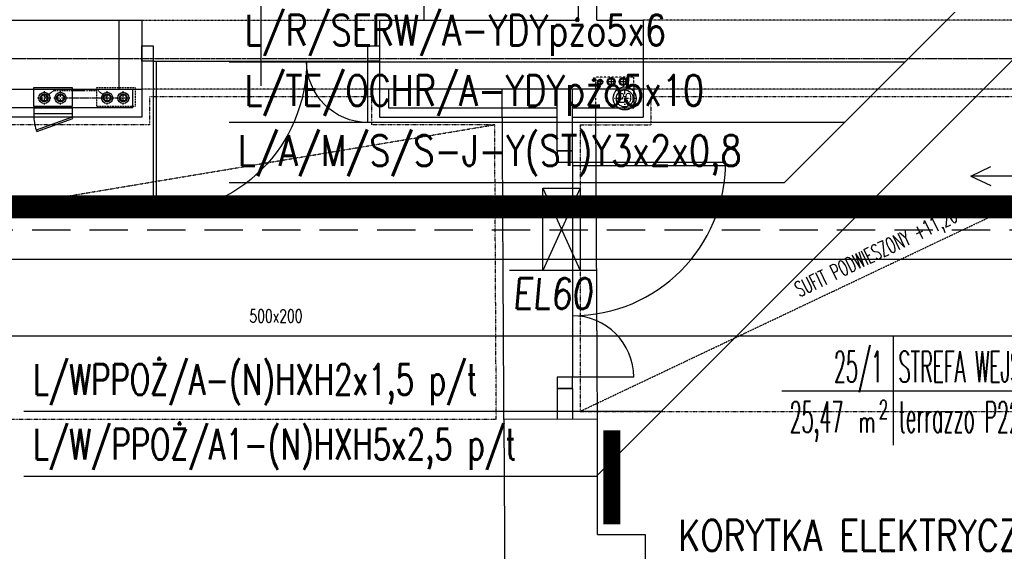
# Model space of a CAD drawing. Header units: inches. Extents: x -145354 to -97635, y 38777 to 78670.
# Tile 122 of 231: x -140333 to -139691, y 50735 to 51082. Entities that reach past the tile are written whole.
import ezdxf
from ezdxf.enums import TextEntityAlignment as Align

# ---------------------------------------------------------------- set-up
doc = ezdxf.new("R2010")
doc.units = ezdxf.units.IN
doc.header["$MEASUREMENT"] = 0
for name, pattern in [('00-inst$0$DASHDOT', [1, 0.5, -0.25, 0, -0.25]), ('CENTER', [2, 1.25, -0.25, 0.25, -0.25]), ('DASHDOT', [1, 0.5, -0.25, 0, -0.25]), ('DASHED', [0.75, 0.5, -0.25]), ('DASHED2', [0.375, 0.25, -0.125]), ('DIVIDE', [31.75, 12.7, -6.35, 0, -6.35, 0, -6.35])]:
    doc.linetypes.add(name, pattern=pattern)
doc.layers.get('0').update_dxf_attribs({"color": 101})
doc.layers.add('B-co-rury powrót', color=170, linetype='DASHED', lineweight=30)
doc.layers.add('B-co-rury zasilenie', color=240, linetype='DASHDOT', lineweight=30)
for name, color, linetype in [('Drz---drzwi', 5, 'Continuous'), ('E-OPIS_POM', 6, 'Continuous'), ('E35', 6, 'Continuous'), ('E50', 3, 'Continuous'), ('E50_kor', 3, 'Continuous'), ('E90_kor', 6, 'Continuous'), ('Ins-kan', 54, 'Continuous'), ('Ins-went', 141, 'Continuous'), ('Ins-wod', 152, 'Continuous'), ('Mco-piony', 10, 'Continuous'), ('Mwk-odnośniki', 8, 'Continuous'), ('Os-osie glowne', 8, 'CENTER'), ('piony_K_nr', 240, 'Continuous'), ('Sc-cegla pelna', 32, 'Continuous'), ('Sc-cegla pustak', 42, 'Continuous'), ('Sc-gk', 120, 'Continuous'), ('Sc-nad', 5, 'DASHED2'), ('Sc-nadproza kon', 5, 'DASHED2'), ('Suf-widok', 8, 'Continuous'), ('W-otwor-strop', 126, 'Continuous'), ('Wyp-grzejniki', 56, 'Continuous'), ('Wyp-meble', 155, 'Continuous')]:
    doc.layers.add(name, color=color, linetype=linetype)
doc.styles.add('KA wymiar', font='romans.shx', dxfattribs={"width": 0.6})
doc.styles.add('ROMANS', font='romans', dxfattribs={"width": 0.85})
doc.styles.add('tab-bud$0$ROMANS', font='romans', dxfattribs={"width": 0.7})
doc.styles.add('TYTUL2', font='ARIAL.TTF')

# ---------------------------------------------------------------- blocks, each defined once
blk = doc.blocks.new('pow')
for p, q in [((0, 0.5229), (0, -0.5229)), ((-1.0753, 0), (1.7797, 0))]:
    blk.add_line(p, q)
at = {"style": 'KA wymiar', "width": 0.6}
for s, height, p in [('2', 0.18, (-0.1392, -0.2698)), ('m', 0.21, (-0.3332, -0.401))]:
    blk.add_text(s, height=height, dxfattribs=at).set_placement(p)
at = {"style": 'KA wymiar'}
for tag, width, p in [('01', 0.7, (-0.1311, 0.0844)), ('000.00', 0.6, (-0.3636, -0.401))]:
    blk.add_attdef(tag, text='', height=0.3, dxfattribs=dict(at, width=width)).set_placement(p, align=Align.RIGHT)
blk.add_attdef('POMIESZCZENIE', (0.0709, 0.0844), '', height=0.3, dxfattribs=at)
at = {"style": 'KA wymiar', "width": 0.8}
blk.add_attdef('POSADZKA', (0.0709, -0.401), '', height=0.3, dxfattribs=at)
blk = doc.blocks.new('g2')
at = {"layer": 'E35'}
blk.add_line((15, 19.27), (-15, 19.27), dxfattribs=at)
blk.add_arc((0, 34.27), 15, 150, 30, dxfattribs=at)
at = {"layer": 'E50'}
blk.add_line((0, 19.27), (0, 0), dxfattribs=at)
blk = doc.blocks.new('_DKGJHF')
at = {"ltscale": 7}
for p, q in [((-21.08, -77), (35.92, -77)), ((-5, -147.5), (-105, -147.5)), ((-5, -145.5), (-104.98, -145.5))]:
    blk.add_line(p, q, dxfattribs=at)
for points in [[(5, -7.5), (5, 0), (-5, 0), (-5, -7.5)], [(5, -155), (5, -147.5), (-5, -147.5), (-5, -155)]]:
    blk.add_lwpolyline(points, close=True, dxfattribs=at)
for points in [[(-45, -7.5), (-5, -7.5)], [(-5, -147.5), (-5, -7.5)]]:
    blk.add_lwpolyline(points, dxfattribs=at)
for centre, radius, start, end in [((-5, -7.5), 40, 180, 270), ((-5, -147.5), 100, 90, 180)]:
    blk.add_arc(centre, radius, start, end)
blk = doc.blocks.new('_gslkflhklgj')
at = {"linetype": '00-inst$0$DASHDOT', "ltscale": 5}
for p, q in [((0, -7.5), (0, 7.5)), ((7.5, 0), (-7.5, 0))]:
    blk.add_line(p, q, dxfattribs=at)
for radius in [7.5, 5.5]:
    blk.add_circle((0, 0), radius)
blk = doc.blocks.new('pco')
at = {"layer": 'Mco-piony', "color": 9, "linetype": 'DASHDOT', "ltscale": 3}
for p, q in [((-2599.38, -14.34), (-2610.28, -14.34)), ((-2604.83, -19.79), (-2604.83, -8.89))]:
    blk.add_line(p, q, dxfattribs=at)
at = {"layer": 'Mco-piony', "color": 9}
blk.add_circle((-2604.83, -14.34), 4.53, dxfattribs=at)
at = {"layer": 'Mco-piony'}
blk.add_circle((-2604.83, -14.34), 3.2, dxfattribs=at)
at = {"layer": 'Mco-piony', "color": 8}
blk.add_circle((-2604.83, -14.34), 2.6, dxfattribs=at)
blk = doc.blocks.new('rewizja')
at = {"layer": 'Wyp-meble'}
for p, q in [((-25, 6), (-25, 0)), ((-25, 6), (0, 6)), ((-25, 4), (-25, 2)), ((0, 2), (-25, 2)), ((0, 6), (0, 0)), ((0, 0), (-25, 0))]:
    blk.add_line(p, q, dxfattribs=at)
blk.add_lwpolyline([(-23.15, -9.49), (0.34, -0.94), (0, 0), (-23.49, -8.55)], close=True, dxfattribs=at)
blk.add_arc((0, 0), 25, 180, 202.29244, dxfattribs=at)
blk = doc.blocks.new('pion_woda')
at = {"layer": 'Ins-wod'}
for p, q in [((3, 0), (-3, 0)), ((0, 3), (0, -3))]:
    blk.add_line(p, q, dxfattribs=at)
for centre, radius in [((0, 0.02), 2.55), ((0, 0), 2)]:
    blk.add_circle(centre, radius, dxfattribs=at)
blk = doc.blocks.new('pion_mały')
at = {"layer": 'Ins-wod'}
for p, q in [((0, 2.08), (0, -2.12)), ((2.1, -0.02), (-2.1, -0.02))]:
    blk.add_line(p, q, dxfattribs=at)
for centre, radius in [((0, 0), 1.79), ((0, -0.02), 1.4)]:
    blk.add_circle(centre, radius, dxfattribs=at)
blk = doc.blocks.new('WW_piony')
for name, p in [('pion_mały', (0, 0)), ('pion_woda', (7.18, 0.12)), ('pion_woda', (14.93, 0.15))]:
    blk.add_blockref(name, p)

msp = doc.modelspace()

# ---------------------------------------------------------------- linework, layer by layer
at = {"layer": 'B-co-rury powrót'}
msp.add_line((-140303.87, 51030.99, 0), (-140262.91, 51030.99, 0), dxfattribs=at)
at = {"layer": 'B-co-rury zasilenie'}
for p, q in [((-140316.96, 51030.99, 0), (-140310.77, 51035.82, 0)), ((-140310.77, 51035.82, 0), (-140282, 51035.82, 0)), ((-140282, 51035.82, 0), (-140276, 51030.99, 0))]:
    msp.add_line(p, q, dxfattribs=at)
at = {"layer": 'E35'}
for p, q in [((-139230, 51580), (-139834.3, 50975.7)), ((-139605.94, 51135.31), (-139956.98, 50784.27)), ((-139755.8, 51054.2), (-140196.45, 51054.2)), ((-139795.05, 51014.95), (-140196.45, 51014.95)), ((-139834.3, 50975.7), (-140196.45, 50975.7)), ((-139991.78, 50972.25), (-139967.54, 50918.52)), ((-139967.54, 50972.13), (-139991.78, 50918.52)), ((-139914.73, 50826.51), (-140330.3, 50826.51)), ((-139956.98, 50784.27), (-140330.3, 50784.27))]:
    msp.add_line(p, q, dxfattribs=at)
msp.add_lwpolyline([(-139991.78, 50972.25), (-139967.54, 50972.13), (-139967.54, 50918.52), (-139991.78, 50918.52)], close=True, dxfattribs=at)
at = {"layer": 'E50_kor', "linetype": 'DASHED2', "ltscale": 100}
msp.add_line((-142162.47, 50945), (-139312.33, 50945), dxfattribs=at)
at = {"layer": 'E50_kor', "const_width": 15}
msp.add_lwpolyline([(-142147.47, 50960), (-139297.33, 50960)], dxfattribs=at)
at = {"layer": 'E90_kor', "ltscale": 15}
for q in [(-139699.58, 50986.3), (-139699.58, 50973.82)]:
    msp.add_line((-139712.74, 50980.06), q, dxfattribs=at)
msp.add_lwpolyline([(-139603.4, 50980.06), (-139623.72, 50980.06), (-139623.72, 50940.65), (-139655.34, 50940.65), (-139655.34, 50980.06), (-139712.74, 50980.06)], dxfattribs=at)
at = {"layer": 'Ins-went'}
for p, q in [((-142054.71, 50925.84), (-139571.61, 50925.84)), ((-142049.71, 50925.84), (-139897.31, 50925.84)), ((-142054.71, 50875.84), (-139571.61, 50875.84)), ((-142049.71, 50875.84), (-139897.31, 50875.84))]:
    msp.add_line(p, q, dxfattribs=at)
at = {"layer": 'Mwk-odnośniki', "linetype": 'Continuous'}
msp.add_lwpolyline([(-140298.53, 51025.49), (-140298.53, 51037.47), (-140323.98, 51037.47), (-140323.98, 51025.49)], close=True, dxfattribs=at)
at = {"layer": 'Mwk-odnośniki', "linetype": 'DASHED', "ltscale": 0.3}
msp.add_lwpolyline([(-140257.57, 51025.49), (-140257.57, 51037.47), (-140283.01, 51037.47), (-140283.01, 51025.49)], close=True, dxfattribs=at)
at = {"layer": 'Os-osie glowne'}
msp.add_lwpolyline([(-143318.47, 51056.7), (-138010.88, 51056.7)], dxfattribs=at)
at = {"layer": 'Sc-cegla pelna'}
for p, q in [((-140492.44, 51081.7), (-140319.44, 51081.63)), ((-140319.44, 51081.7), (-140268.44, 51081.7)), ((-140268.44, 51081.7), (-140268.44, 51036.7)), ((-140098.44, 51081.7), (-140098.44, 51036.7)), ((-139956.5, 51081.7), (-139926.41, 51081.7)), ((-140353.65, 51036.7), (-140268.44, 51036.7)), ((-139956.17, 50746.4), (-139956.17, 50821.7)), ((-139956.17, 50746.4), (-139925.17, 50746.4)), ((-139925.17, 50746.4), (-139925.17, 50696.4))]:
    msp.add_line(p, q, dxfattribs=at)
for points in [[(-140098.44, 51081.7), (-139968.44, 51081.63), (-139968.44, 51591.7)], [(-139956.5, 51081.7), (-139956.5, 51279.7)], [(-139926.41, 51081.7), (-139926.41, 51036.7), (-140098.44, 51036.7)], [(-139956.17, 50821.7), (-140017.17, 50821.36)], [(-140017.17, 50821.7), (-140015.29, 50481.67)]]:
    msp.add_lwpolyline(points, dxfattribs=at)
at = {"layer": 'Sc-cegla pustak'}
for p, q in [((-140268.44, 51081.7), (-140253.44, 51081.7)), ((-140253.44, 51081.7), (-140253.44, 51036.7)), ((-140268.44, 51036.7), (-140253.44, 51036.7)), ((-139982.54, 50996.52), (-139982.54, 51036.7)), ((-139972.54, 50996.52), (-139972.54, 51036.7)), ((-139982.54, 50996.52), (-139972.54, 50996.52)), ((-139982.54, 50841.52), (-139982.54, 50821.55)), ((-139972.54, 50841.52), (-139982.54, 50841.52)), ((-139972.54, 50841.52), (-139972.54, 50821.61))]:
    msp.add_line(p, q, dxfattribs=at)
at = {"layer": 'Sc-gk'}
for p, q in [((-139932.41, 51040.1), (-139932.41, 51024.52)), ((-140259.44, 51036.7), (-140259.44, 51024.52)), ((-140253.44, 51036.7), (-140253.44, 51018.52)), ((-140098.44, 51036.7), (-140098.44, 51018.52)), ((-140092.44, 51036.7), (-140092.44, 51024.52)), ((-139926.41, 51036.7), (-139926.41, 51018.52)), ((-140259.44, 51024.52), (-140486.44, 51024.52)), ((-140092.44, 51024.52), (-139982.54, 51024.52)), ((-139972.54, 51024.52), (-139932.41, 51024.52)), ((-140253.44, 51018.52), (-140492.44, 51018.52)), ((-140098.44, 51018.52), (-139982.54, 51018.52)), ((-139972.54, 51018.52), (-139926.41, 51018.52))]:
    msp.add_line(p, q, dxfattribs=at)
at = {"layer": 'Sc-nad'}
for points in [[(-140017.17, 50821.36), (-140018.33, 51036.7)], [(-139956.17, 50821.7), (-139957.26, 51024.52)]]:
    msp.add_lwpolyline(points, dxfattribs=at)
at = {"layer": 'Sc-nadproza kon', "linetype": 'DASHDOT', "ltscale": 0.5}
for points in [[(-140253.44, 51081.7), (-140098.44, 51081.7)], [(-139618.41, 51081.7), (-139926.41, 51081.7)], [(-140098.44, 51036.7), (-140253.44, 51036.7)], [(-139618.41, 51036.7), (-139926.41, 51036.7)]]:
    msp.add_lwpolyline(points, dxfattribs=at)
at = {"layer": 'Suf-widok', "linetype": 'DIVIDE', "ltscale": 0.02}
for p, q in [((-139967.54, 50826.7), (-139534.97, 51031.7)), ((-141171.19, 50821.7), (-140023.2, 51013.52)), ((-140248.44, 51013.52), (-140497.44, 51013.52)), ((-139967.54, 51013.52), (-139921.41, 51013.52))]:
    msp.add_line(p, q, dxfattribs=at)
for points in [[(-140497.44, 51013.52), (-140497.44, 51031.7), (-140642.44, 51031.7), (-140642.44, 51013.52), (-140925.4, 51013.52), (-140925.4, 51031.7), (-141070.4, 51031.7), (-141070.4, 50986.7), (-141172.08, 50986.7), (-141171.19, 50821.7), (-140022.17, 50821.7), (-140023.2, 51013.52), (-140103.44, 51013.52), (-140103.44, 51031.7), (-140248.44, 51031.7), (-140248.44, 51013.52)], [(-139967.54, 51013.52), (-139967.54, 50826.7), (-139534.97, 50826.7), (-139534.97, 51031.7), (-139921.41, 51031.7), (-139921.41, 51013.52)]]:
    msp.add_lwpolyline(points, dxfattribs=at)
at = {"layer": 'W-otwor-strop', "linetype": 'DASHED2', "ltscale": 0.3}
msp.add_lwpolyline([(-139932.41, 51024.52), (-139932.41, 51044.52), (-139957.41, 51044.52), (-139957.41, 51024.52)], close=True, dxfattribs=at)
at = {"layer": 'Wyp-grzejniki', "const_width": 11}
msp.add_lwpolyline([(-139946.8, 50814.27), (-139946.8, 50753.13)], dxfattribs=at)

# ---------------------------------------------------------------- block references
for name, p in [('WW_piony', (-139954.44, 51041.37)), ('rewizja', (-140298.75, 51018.52))]:
    msp.add_blockref(name, p)
at = {"layer": 'Drz---drzwi', "xscale": -1, "rotation": 270}
msp.add_blockref('_DKGJHF', (-140098.44, 51059.99), dxfattribs=at)
at = {"layer": 'Drz---drzwi', "rotation": 180}
msp.add_blockref('_DKGJHF', (-139977.54, 50841.52), dxfattribs=at)
at = {"layer": 'E-OPIS_POM'}
ref = msp.add_blockref('pow', (-139763.38, 50839.98), dxfattribs=dict(at, xscale=67.5, yscale=67.5, zscale=67.5))
ref.add_attrib('000.00', '25,47', dxfattribs={"layer": '0', "height": 20.25, "style": 'KA wymiar', "width": 0.448374}).set_placement((-139795.8, 50812.92), align=Align.RIGHT)
ref.add_attrib('01', '25/1', dxfattribs={"layer": '0', "height": 20.25, "style": 'KA wymiar', "width": 0.448374}).set_placement((-139769.99, 50845.68), align=Align.RIGHT)
ref.add_attrib('POMIESZCZENIE', 'STREFA WEJŚCIA', (-139759.8, 50845.68), dxfattribs={"layer": '0', "height": 20.25, "style": 'KA wymiar', "width": 0.448374})
ref.add_attrib('POSADZKA', 'terrazzo P22A', (-139759.8, 50812.92), dxfattribs={"layer": '0', "height": 20.25, "style": 'KA wymiar', "width": 0.448374})
at = {"layer": 'E35'}
msp.add_blockref('g2', (-140069.5, 51081.7), dxfattribs=at)
at = {"layer": 'Ins-kan'}
msp.add_blockref('_gslkflhklgj', (-139938.42, 51030.64), dxfattribs=at)
at = {"layer": 'Mco-piony', "xscale": 0.799999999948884, "yscale": 0.8000000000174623, "zscale": 0.8, "rotation": 270.001351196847}
for p in [(-140305.44, 48947.13), (-140294.91, 48947.13, 0), (-140264.47, 48947.13), (-140253.94, 48947.13, 0)]:
    msp.add_blockref('pco', p, dxfattribs=at)

# ---------------------------------------------------------------- texts
at = {"layer": 'E35', "style": 'ROMANS'}
for s, width, p in [('L/R/SERW/A-YDYpżo5x6', 0.8, (-140186.35, 51065.15)), ('L/TE/OCHR/A-YDYpżo5x10', 0.8, (-140186.35, 51025.9)), ('L/A/M/S/S-J-Y(ST)Y3x2x0,8', 0.8, (-140190.68, 50986.65)), ('L/WPPOŻ/A-(N)HXH2x1,5 p/t', 0.7, (-140324.17, 50837.46)), ('L/W/PPOŻ/A1-(N)HXH5x2,5 p/t', 0.7, (-140324.17, 50795.22))]:
    msp.add_text(s, height=20, dxfattribs=dict(at, width=width)).set_placement(p)
at = {"layer": 'E35', "style": 'ROMANS', "width": 0.8}
msp.add_text('KORYTKA ELEKTRYCZNE', height=20, dxfattribs=at).set_placement((-139777.96, 50745.89), align=Align.MIDDLE)
at = {"layer": 'E90_kor', "ltscale": 15, "style": 'ROMANS', "oblique": 5, "width": 0.8}
msp.add_text('EL60', height=20, dxfattribs=at).set_placement((-140011.42, 50893.44))
at = {"layer": 'Ins-went', "style": 'tab-bud$0$ROMANS', "width": 0.7}
msp.add_text('500x200', height=8.424, dxfattribs=at).set_placement((-140183.19, 50884.63))
at = {"layer": 'piony_K_nr', "style": 'TYTUL2', "width": 0.9}
msp.add_text('20', height=6.5, dxfattribs=at).set_placement((-139942.86, 51027.73, -76.7))
at = {"layer": 'Suf-widok', "style": 'KA wymiar', "width": 0.6}
msp.add_text('SUFIT PODWIESZONY +11,20', height=10, rotation=25.61191, dxfattribs=at).set_placement((-139824.4, 50900.98))

doc.saveas('drawing.dxf')
